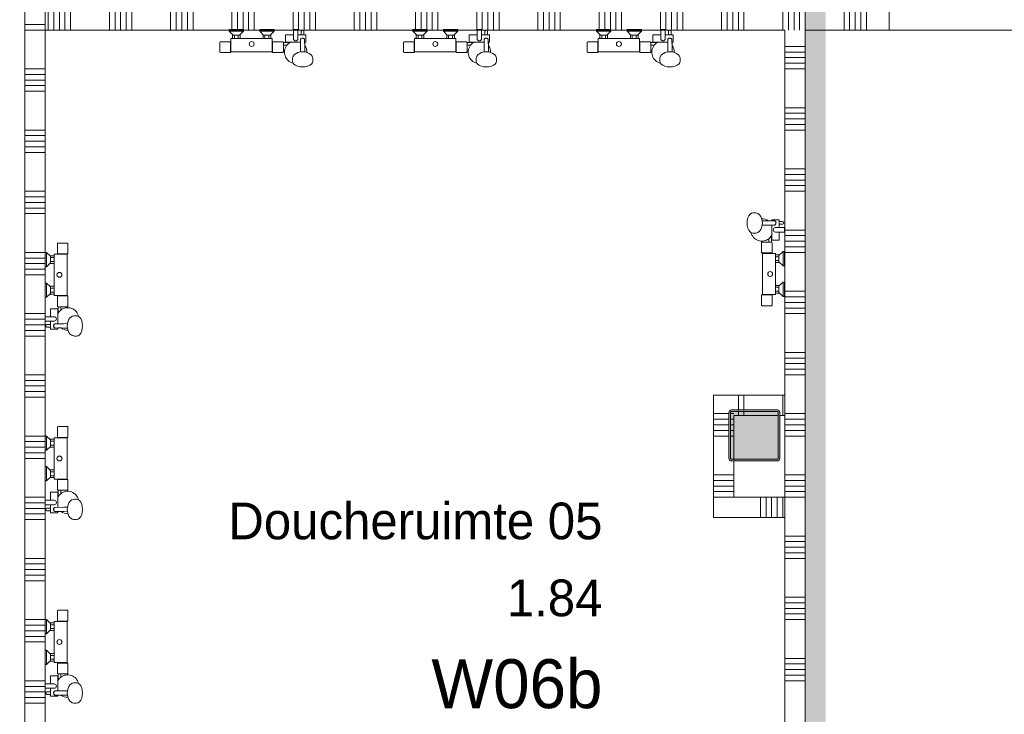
# Model space of a CAD drawing. Header units: millimetres. Extents: x -850 to 154668, y -25041 to 71030.
# Tile 39 of 211: x 45760 to 50585, y 16036 to 19441. Entities that reach past the tile are written whole.
import ezdxf
from ezdxf.enums import TextEntityAlignment as Align

# ---------------------------------------------------------------- set-up
doc = ezdxf.new("R2010")
doc.units = ezdxf.units.MM
doc.header["$MEASUREMENT"] = 0
for name, color, linetype in [('Info Wandafwerking aanduiding', 7, 'Continuous'), ('Info Wandafwerking aanduiding Doorsnede-arcering', 7, 'Continuous'), ('New_22 NC Binnenwanden', 7, 'Continuous'), ('New_22 NC Binnenwanden Deuren', 7, 'Continuous'), ('New_22 NC Binnenwanden Doorsnede-arcering', 7, 'Continuous'), ('New_74 Sanitair', 7, 'Continuous'), ('New_Z Ruimtefuncties', 7, 'Continuous'), ('New_Z Ruimtefuncties Zone omranding', 7, 'Continuous'), ('New_Z Ruimtefuncties Zone tekst', 7, 'Continuous'), ('S-COLS-____-OTLN.RVT S', 7, 'Continuous'), ('S-COLS-____-OTLN.RVT S 2D arcering', 7, 'Continuous')]:
    doc.layers.add(name, color=color, linetype=linetype)
doc.styles.add('GENERATED_STYLE_1', font='txt')
doc.styles.add('GENERATED_STYLE_2', font='txt')

# ---------------------------------------------------------------- blocks, each defined once
blk = doc.blocks.new('Douche armatuur 22')
at = {"layer": 'New_74 Sanitair', "color": 1, "linetype": 'Continuous', "lineweight": 0}
for p, q in [((-40, 0), (-110, 0)), ((-110, 0), (-110, -7)), ((-40, -7), (-40, 0)), ((110, 0), (40, 0)), ((40, 0), (40, -7)), ((110, -7), (110, 0)), ((-110, -7), (-91, -27)), ((-110, -7), (-40, -7)), ((-94, -44), (-101, -44)), ((-101, -44), (-101, -61)), ((-91, -27), (-94, -27)), ((-94, -27), (-94, -44)), ((-94, -44), (-56, -44)), ((-91, -27), (-59, -27)), ((-84.5, -27), (-84.5, -44)), ((-65.5, -27), (-65.5, -44)), ((-59, -27), (-40, -7)), ((-56, -27), (-59, -27)), ((-56, -44), (-56, -27)), ((56, -44), (-56, -44)), ((40, -7), (59, -27)), ((40, -7), (110, -7)), ((59, -27), (56, -27)), ((56, -27), (56, -44)), ((56, -44), (94, -44)), ((59, -27), (91, -27)), ((65.5, -27), (65.5, -44)), ((84.5, -27), (84.5, -44)), ((91, -27), (110, -7)), ((94, -27), (91, -27)), ((94, -44), (94, -27)), ((101, -44), (94, -44)), ((101, -61), (101, -44)), ((205, -26), (166, -26)), ((166, -26), (166, -62)), ((227, 0), (205, 0)), ((205, 0), (205, -26)), ((205, -26), (205, -44)), ((227, -26), (227, 0)), ((243.5, -26), (227, -26)), ((227, -44), (227, -26)), ((227, -44), (227, -26)), ((240, -48.8), (240.2, -47.2)), ((240.2, -47.2), (240.9, -45.7)), ((240.9, -45.7), (242.1, -44.3)), ((242.1, -44.3), (243.5, -43.3)), ((243.5, -9), (243.5, -26)), ((243.5, -26), (256.5, -26)), ((243.5, -43.3), (245, -42.8)), ((247.4, -41.6), (245, -42.8)), ((245, -42.8), (245.2, -42.7)), ((245, -42.8), (245, -42.8)), ((245.2, -42.7), (247, -42.5)), ((247, -42.5), (253, -42.5)), ((250, -41.2), (247.4, -41.6)), ((252.6, -41.6), (250, -41.2)), ((255, -42.8), (252.6, -41.6)), ((253, -42.5), (254.8, -42.7)), ((254.8, -42.7), (255, -42.8)), ((255, -42.8), (255, -42.8)), ((255, -42.8), (256.5, -43.3)), ((256.5, -26), (256.5, -9)), ((266, -26), (256.5, -26)), ((256.5, -43.3), (257.9, -44.3)), ((257.9, -44.3), (259.1, -45.7)), ((259.1, -45.7), (259.8, -47.2)), ((259.8, -47.2), (260, -48.8)), ((266, -62), (266, -26)), ((-156, -63.1), (-156, -108.9)), ((-103, -60.1), (-153, -60.1)), ((-103, -61), (-103, -60.1)), ((-101, -61), (-103, -61)), ((-103, -61), (-103, -107)), ((-101, -107), (-101, -61)), ((103, -61), (101, -61)), ((101, -61), (101, -107.2)), ((153, -60.1), (103, -60.1)), ((103, -60.1), (103, -61)), ((103, -107), (103, -61)), ((156, -63.5), (156, -63.1)), ((187.3, -63.5), (156, -63.5)), ((156, -76.5), (156, -63.5)), ((156, -108.9), (156, -76.5)), ((156, -76.5), (172.7, -76.5)), ((166, -62), (190, -62)), ((190, -62), (239.8, -62)), ((239, -109.3), (239.5, -91.1)), ((239.5, -91.1), (240, -48.8)), ((260.5, -91.1), (260, -48.8)), ((260.3, -77.9), (260.2, -62)), ((260.2, -62), (266, -62)), ((261, -109.3), (260.5, -91.1)), ((-153, -111.9), (-103, -111.9)), ((-103, -111.9), (-103, -107)), ((-103, -107), (-101, -107)), ((-101, -107), (-101, -107.2)), ((-101, -107.2), (-101, -107.8)), ((-101, -107.8), (-101, -108)), ((-101, -108), (101, -108)), ((101, -107.2), (101, -107)), ((101, -107), (103, -107)), ((101, -107.8), (101, -107.2)), ((101, -108), (101, -107.8)), ((103, -107), (103, -111.9)), ((103, -111.9), (153, -111.9)), ((200.5, -140.4), (200, -143.6)), ((200, -143.6), (200, -154.2)), ((202.2, -133), (200.5, -140.4)), ((203.6, -130.3), (202.2, -133)), ((208.4, -123.6), (203.6, -130.3)), ((210.5, -121.8), (208.4, -123.6)), ((217.8, -116.4), (210.5, -121.8)), ((227.2, -112.2), (217.8, -116.4)), ((232.4, -110.8), (227.2, -112.2)), ((240.9, -108.8), (232.4, -110.8)), ((250, -108.1), (240.9, -108.8)), ((259.1, -108.8), (250, -108.1)), ((267.6, -110.8), (259.1, -108.8)), ((267.6, -110.8), (271, -111.7)), ((272.8, -112.2), (271, -111.7)), ((282.2, -116.4), (272.8, -112.2)), ((289.5, -121.8), (282.2, -116.4)), ((291.6, -123.6), (289.5, -121.8)), ((296.4, -130.3), (291.6, -123.6)), ((297.8, -133), (296.4, -130.3)), ((299.5, -140.4), (297.8, -133)), ((300, -143.6), (299.5, -140.4)), ((300, -154.2), (300, -143.6)), ((200, -154.2), (201.7, -161.6)), ((201.7, -161.6), (203.4, -164)), ((203.4, -164), (206.7, -168.5)), ((206.7, -168.5), (214.6, -174.5)), ((214.6, -174.5), (225, -179)), ((225, -179), (237.1, -181.9)), ((237.1, -181.9), (250, -182.9)), ((250, -182.9), (262.9, -181.9)), ((262.9, -181.9), (275, -179)), ((275, -179), (285.4, -174.5)), ((285.4, -174.5), (293.3, -168.5)), ((293.3, -168.5), (298.3, -161.6)), ((298.3, -161.6), (300, -154.2))]:
    blk.add_line(p, q, dxfattribs=at)
blk.add_circle((0, -70), 12, dxfattribs=at)
for centre, radius, start, end in [((216, -44), 11, 180, 0), ((250, -9), 6.5, 0, 180), ((-153, -63.1), 3, 90, 180), ((153, -63.1), 3, 0, 90), ((216, -110.5), 55, 141.8869, 256.7735), ((216, -110.5), 55, 121.3994, 141.8869), ((216, -110.5), 55, 118.2578, 121.3994), ((216.2, -110.3), 54.8, 358.5584, 36.3009), ((-153, -108.9), 3, 180, 270), ((153, -108.9), 3, 270, 0)]:
    blk.add_arc(centre, radius, start, end, dxfattribs=at)
blk = doc.blocks.new('*X375')
at = {"layer": 'New_22 NC Binnenwanden Doorsnede-arcering', "color": 254, "linetype": 'Continuous', "lineweight": 0, "true_color": 0xe9ebeb}
for p, q in [((49160, 17100), (49216.1, 17100)), ((49216.1, 17100), (49259.9, 17100))]:
    blk.add_line(p, q, dxfattribs=at)
blk = doc.blocks.new('*X376')
at = {"layer": 'New_22 NC Binnenwanden Doorsnede-arcering', "color": 254, "linetype": 'Continuous', "lineweight": 0, "true_color": 0xe9ebeb}
for p, q in [((49160, 17482.3), (49216.1, 17482.3)), ((49216.1, 17482.3), (49235, 17482.3)), ((49160, 17454.9), (49216.1, 17454.9)), ((49160, 17427.4), (49216.1, 17427.4)), ((49216.1, 17454.9), (49235, 17454.9)), ((49216.1, 17427.4), (49235, 17427.4)), ((49160, 17400), (49216.1, 17400)), ((49216.1, 17400), (49235, 17400)), ((49160, 17209.7), (49216.1, 17209.7)), ((49160, 17182.3), (49216.1, 17182.3)), ((49216.1, 17209.7), (49260, 17209.7)), ((49216.1, 17182.3), (49260, 17182.3)), ((49160, 17154.9), (49216.1, 17154.9)), ((49216.1, 17154.9), (49260, 17154.9)), ((49160, 17127.4), (49216.1, 17127.4)), ((49216.1, 17127.4), (49260, 17127.4))]:
    blk.add_line(p, q, dxfattribs=at)
blk = doc.blocks.new('*X377')
at = {"layer": 'New_22 NC Binnenwanden Doorsnede-arcering', "color": 254, "linetype": 'Continuous', "lineweight": 0, "true_color": 0xe9ebeb}
for p, q in [((49243, 17482.3), (49260, 17482.3)), ((49243, 17454.9), (49260, 17454.9)), ((49243, 17427.4), (49260, 17427.4)), ((49243, 17400), (49260, 17400))]:
    blk.add_line(p, q, dxfattribs=at)
blk = doc.blocks.new('*X378')
at = {"layer": 'New_22 NC Binnenwanden Doorsnede-arcering', "color": 254, "linetype": 'Continuous', "lineweight": 0, "true_color": 0xe9ebeb}
for p, q in [((49160, 17509.7), (49216.1, 17509.7)), ((49216.1, 17509.7), (49235.3, 17509.7))]:
    blk.add_line(p, q, dxfattribs=at)
blk = doc.blocks.new('*X379')
at = {"layer": 'New_22 NC Binnenwanden Doorsnede-arcering', "color": 254, "linetype": 'Continuous', "lineweight": 0, "true_color": 0xe9ebeb}
blk.add_line((49243.3, 17509.7), (49250.3, 17509.7), dxfattribs=at)
blk = doc.blocks.new('*X381')
at = {"layer": 'New_22 NC Binnenwanden Doorsnede-arcering', "color": 254, "linetype": 'Continuous', "lineweight": 0, "true_color": 0xe9ebeb}
blk.add_line((49250.3, 17509.7), (49260, 17509.7), dxfattribs=at)
blk = doc.blocks.new('*X382')
at = {"layer": 'New_22 NC Binnenwanden Doorsnede-arcering', "color": 254, "linetype": 'Continuous', "lineweight": 0, "true_color": 0xe9ebeb}
blk.add_line((49259.9, 17100), (49260, 17100), dxfattribs=at)
blk = doc.blocks.new('Wall_61_2', base_point=(49260, 17500))
at = {"layer": 'New_22 NC Binnenwanden', "color": 8, "linetype": 'Continuous', "lineweight": 0, "true_color": 0x778488, "flags": 128}
for points in [[(49160, 17600), (49160, 17000.1)], [(49160, 17600), (49260, 17600)], [(49260, 17283), (49260, 17500)], [(49260, 17100.1), (49260, 17275)], [(49160, 17000.1), (49260, 17000.1)]]:
    blk.add_lwpolyline(points, dxfattribs=at)
at = {"layer": 'New_22 NC Binnenwanden', "color": 8, "lineweight": 0, "true_color": 0x778488}
for name in ['*X378', '*X376', '*X377', '*X379', '*X381', '*X375', '*X382']:
    blk.add_blockref(name, (0, 0), dxfattribs=at)
blk = doc.blocks.new('*X1369')
at = {"layer": 'New_22 NC Binnenwanden Doorsnede-arcering', "color": 254, "linetype": 'Continuous', "lineweight": 0, "true_color": 0xe9ebeb}
for p, q in [((49282.3, 17517), (49282.3, 17500)), ((49309.7, 17517), (49309.7, 17500))]:
    blk.add_line(p, q, dxfattribs=at)
blk = doc.blocks.new('*X1370')
at = {"layer": 'New_22 NC Binnenwanden Doorsnede-arcering', "color": 254, "linetype": 'Continuous', "lineweight": 0, "true_color": 0xe9ebeb}
for p, q in [((49282.3, 17600), (49282.3, 17525)), ((49309.7, 17600), (49309.7, 17525)), ((49500, 17600), (49500, 17500))]:
    blk.add_line(p, q, dxfattribs=at)
blk = doc.blocks.new('Wall_209_2', base_point=(49260, 17500))
at = {"layer": 'New_22 NC Binnenwanden', "color": 8, "linetype": 'Continuous', "lineweight": 0, "true_color": 0x778488, "flags": 128}
for points in [[(49510, 17600), (49260, 17600)], [(49510, 17500), (49510, 17600)], [(49260, 17500), (49477, 17500)], [(49485, 17500), (49510, 17500)]]:
    blk.add_lwpolyline(points, dxfattribs=at)
at = {"layer": 'New_22 NC Binnenwanden', "color": 8, "lineweight": 0, "true_color": 0x778488}
for name in ['*X1370', '*X1369']:
    blk.add_blockref(name, (0, 0), dxfattribs=at)
blk = doc.blocks.new('*X1372')
at = {"layer": 'New_22 NC Binnenwanden Doorsnede-arcering', "color": 254, "linetype": 'Continuous', "lineweight": 0, "true_color": 0xe9ebeb}
for p, q in [((49390.3, 17000.1), (49390.3, 17100.1)), ((49417.7, 17000.1), (49417.7, 17100.1)), ((49445.1, 17000.1), (49445.1, 17100.1)), ((49472.6, 17000.1), (49472.6, 17100.1)), ((49500, 17000.1), (49500, 17100.1))]:
    blk.add_line(p, q, dxfattribs=at)
blk = doc.blocks.new('Wall_210_2', base_point=(49260, 17100.1))
at = {"layer": 'New_22 NC Binnenwanden', "color": 8, "linetype": 'Continuous', "lineweight": 0, "true_color": 0x778488, "flags": 128}
for points in [[(49510, 17100.1), (49260, 17100.1)], [(49510, 17100.1), (49510, 17000.1)], [(49260, 17000.1), (49510, 17000.1)]]:
    blk.add_lwpolyline(points, dxfattribs=at)
at = {"layer": 'New_22 NC Binnenwanden', "color": 8, "lineweight": 0, "true_color": 0x778488}
blk.add_blockref('*X1372', (0, 0), dxfattribs=at)
blk = doc.blocks.new('*X1378')
at = {"layer": 'New_22 NC Binnenwanden Doorsnede-arcering', "color": 254, "linetype": 'Continuous', "lineweight": 0, "true_color": 0xe9ebeb}
for p, q in [((49510, 19309.7), (49572.7, 19309.7)), ((49572.7, 19309.7), (49610, 19309.7)), ((49510, 19282.3), (49572.7, 19282.3)), ((49510, 19254.9), (49572.7, 19254.9)), ((49572.7, 19282.3), (49610, 19282.3)), ((49572.7, 19254.9), (49610, 19254.9)), ((49510, 19227.4), (49572.7, 19227.4)), ((49572.7, 19227.4), (49610, 19227.4)), ((49510, 19200), (49572.7, 19200)), ((49572.7, 19200), (49610, 19200)), ((49510, 19009.7), (49572.7, 19009.7)), ((49510, 18982.3), (49572.7, 18982.3)), ((49572.7, 19009.7), (49610, 19009.7)), ((49572.7, 18982.3), (49610, 18982.3)), ((49510, 18954.9), (49572.7, 18954.9)), ((49510, 18927.4), (49572.7, 18927.4)), ((49572.7, 18954.9), (49610, 18954.9)), ((49572.7, 18927.4), (49610, 18927.4)), ((49510, 18900), (49572.7, 18900)), ((49572.7, 18900), (49610, 18900)), ((49510, 18709.7), (49572.7, 18709.7)), ((49510, 18682.3), (49572.7, 18682.3)), ((49572.7, 18709.7), (49610, 18709.7)), ((49572.7, 18682.3), (49610, 18682.3)), ((49510, 18654.9), (49572.7, 18654.9)), ((49510, 18627.4), (49572.7, 18627.4)), ((49572.7, 18654.9), (49610, 18654.9)), ((49572.7, 18627.4), (49610, 18627.4)), ((49510, 18600), (49572.7, 18600)), ((49572.7, 18600), (49610, 18600)), ((49510, 18409.7), (49572.7, 18409.7)), ((49572.7, 18409.7), (49610, 18409.7)), ((49510, 18382.3), (49572.7, 18382.3)), ((49510, 18354.9), (49572.7, 18354.9)), ((49572.7, 18382.3), (49610, 18382.3)), ((49572.7, 18354.9), (49610, 18354.9)), ((49510, 18327.4), (49572.7, 18327.4)), ((49510, 18300), (49572.7, 18300)), ((49572.7, 18327.4), (49610, 18327.4)), ((49572.7, 18300), (49610, 18300)), ((49510, 18109.7), (49572.7, 18109.7)), ((49572.7, 18109.7), (49610, 18109.7)), ((49510, 18082.3), (49572.7, 18082.3)), ((49510, 18054.9), (49572.7, 18054.9)), ((49572.7, 18082.3), (49610, 18082.3)), ((49572.7, 18054.9), (49610, 18054.9)), ((49510, 18027.4), (49572.7, 18027.4)), ((49510, 18000), (49572.7, 18000)), ((49572.7, 18027.4), (49610, 18027.4)), ((49572.7, 18000), (49610, 18000)), ((49510, 17809.7), (49572.7, 17809.7)), ((49572.7, 17809.7), (49610, 17809.7)), ((49510, 17782.3), (49572.7, 17782.3)), ((49572.7, 17782.3), (49610, 17782.3)), ((49510, 17754.9), (49572.7, 17754.9)), ((49510, 17727.4), (49572.7, 17727.4)), ((49572.7, 17754.9), (49610, 17754.9)), ((49572.7, 17727.4), (49610, 17727.4)), ((49510, 17700), (49572.7, 17700)), ((49572.7, 17700), (49610, 17700)), ((49510, 17509.7), (49572.7, 17509.7)), ((49510, 17482.3), (49572.7, 17482.3)), ((49572.7, 17509.7), (49610, 17509.7)), ((49572.7, 17482.3), (49610, 17482.3)), ((49510, 17454.9), (49572.7, 17454.9)), ((49510, 17427.4), (49572.7, 17427.4)), ((49572.7, 17454.9), (49610, 17454.9)), ((49572.7, 17427.4), (49610, 17427.4)), ((49510, 17400), (49572.7, 17400)), ((49572.7, 17400), (49610, 17400)), ((49510, 17209.7), (49572.7, 17209.7)), ((49510, 17182.3), (49572.7, 17182.3)), ((49572.7, 17209.7), (49610, 17209.7)), ((49572.7, 17182.3), (49610, 17182.3)), ((49510, 17154.9), (49572.7, 17154.9)), ((49572.7, 17154.9), (49610, 17154.9)), ((49510, 17127.4), (49572.7, 17127.4)), ((49510, 17100), (49572.7, 17100)), ((49572.7, 17127.4), (49610, 17127.4)), ((49572.7, 17100), (49610, 17100)), ((49510, 16909.7), (49572.7, 16909.7)), ((49572.7, 16909.7), (49610, 16909.7)), ((49510, 16882.3), (49572.7, 16882.3)), ((49510, 16854.9), (49572.7, 16854.9)), ((49572.7, 16882.3), (49610, 16882.3)), ((49572.7, 16854.9), (49610, 16854.9)), ((49510, 16827.4), (49572.7, 16827.4)), ((49510, 16800), (49572.7, 16800)), ((49572.7, 16827.4), (49610, 16827.4)), ((49572.7, 16800), (49610, 16800)), ((49510, 16609.7), (49572.7, 16609.7)), ((49572.7, 16609.7), (49610, 16609.7)), ((49510, 16582.3), (49572.7, 16582.3)), ((49510, 16554.9), (49572.7, 16554.9)), ((49572.7, 16582.3), (49610, 16582.3)), ((49572.7, 16554.9), (49610, 16554.9)), ((49510, 16527.4), (49572.7, 16527.4)), ((49572.7, 16527.4), (49610, 16527.4)), ((49510, 16500), (49572.7, 16500)), ((49572.7, 16500), (49610, 16500)), ((49510, 16309.7), (49572.7, 16309.7)), ((49572.7, 16309.7), (49610, 16309.7)), ((49510, 16282.3), (49572.7, 16282.3)), ((49572.7, 16282.3), (49610, 16282.3)), ((49510, 16254.9), (49572.7, 16254.9)), ((49510, 16227.4), (49572.7, 16227.4)), ((49572.7, 16254.9), (49610, 16254.9)), ((49572.7, 16227.4), (49610, 16227.4)), ((49510, 16200), (49572.7, 16200)), ((49572.7, 16200), (49610, 16200))]:
    blk.add_line(p, q, dxfattribs=at)
blk = doc.blocks.new('Wall_212_2', base_point=(49610, 7694.7))
at = {"layer": 'New_22 NC Binnenwanden', "color": 8, "linetype": 'Continuous', "lineweight": 0, "true_color": 0x778488, "flags": 128}
for points in [[(49510, 19390), (49510, 7694.7)], [(49610, 7694.7), (49610, 19390)]]:
    blk.add_lwpolyline(points, dxfattribs=at)
at = {"layer": 'New_22 NC Binnenwanden', "color": 8, "lineweight": 0, "true_color": 0x778488}
blk.add_blockref('*X1378', (0, 0), dxfattribs=at)
blk = doc.blocks.new('Wall_359_2', base_point=(49610.3, 8145.1))
at = {"layer": 'Info Wandafwerking aanduiding Doorsnede-arcering', "linetype": 'Continuous', "lineweight": 0}
blk.add_hatch(color=1, dxfattribs=at).paths.add_polyline_path([(49710.3, 8245.1), (49710, 23215), (49610, 23215), (49610.3, 8245.1)])
blk = doc.blocks.new('Column 284[124]_2', base_point=(0.5, 3))
at = {"layer": 'S-COLS-____-OTLN.RVT S 2D arcering', "linetype": 'Continuous', "lineweight": 0, "true_color": 0x778488}
h = blk.add_hatch(color=8, dxfattribs=at)
h.paths.add_polyline_path([(49235.5, 17291), (49236.5, 17286), (49239.3, 17281.8), (49243.5, 17278.9), (49248.5, 17278), (49472.5, 17278), (49477.5, 17278.9), (49481.7, 17281.8), (49484.5, 17286), (49485.5, 17291), (49485.5, 17515), (49484.5, 17519.9), (49481.7, 17524.1), (49477.5, 17527), (49472.5, 17528), (49248.5, 17528), (49243.5, 17527), (49239.3, 17524.1), (49236.5, 17519.9), (49235.5, 17515)])
h.paths.add_polyline_path([(49472.5, 17286), (49248.5, 17286), (49246.6, 17286.3), (49245, 17287.4), (49243.9, 17289), (49243.5, 17291), (49243.5, 17515), (49243.9, 17516.9), (49245, 17518.5), (49246.6, 17519.6), (49248.5, 17520), (49472.5, 17520), (49474.4, 17519.6), (49476.1, 17518.5), (49477.1, 17516.9), (49477.5, 17515), (49477.5, 17291), (49477.1, 17289), (49476.1, 17287.4), (49474.4, 17286.3)], flags=0)
blk.add_hatch(color=8, dxfattribs=at).paths.add_polyline_path([(49472.5, 17520), (49248.5, 17520), (49246.6, 17519.6), (49245, 17518.5), (49243.9, 17516.9), (49243.5, 17515), (49243.5, 17291), (49243.9, 17289), (49245, 17287.4), (49246.6, 17286.3), (49248.5, 17286), (49472.5, 17286), (49474.4, 17286.3), (49476.1, 17287.4), (49477.1, 17289), (49477.5, 17291), (49477.5, 17515), (49477.1, 17516.9), (49476.1, 17518.5), (49474.4, 17519.6)])
at = {"layer": 'S-COLS-____-OTLN.RVT S', "color": 1, "linetype": 'Continuous', "lineweight": 0}
for p, q in [((49236.5, 17519.9), (49235.5, 17515)), ((49239.3, 17524.1), (49236.5, 17519.9)), ((49243.5, 17527), (49239.3, 17524.1)), ((49248.5, 17528), (49243.5, 17527)), ((49243.5, 17515), (49243.9, 17516.9)), ((49243.9, 17516.9), (49245, 17518.5)), ((49245, 17518.5), (49246.6, 17519.6)), ((49246.6, 17519.6), (49248.5, 17520)), ((49472.5, 17528), (49248.5, 17528)), ((49248.5, 17520), (49472.5, 17520)), ((49477.5, 17527), (49472.5, 17528)), ((49472.5, 17520), (49474.4, 17519.6)), ((49474.4, 17519.6), (49476.1, 17518.5)), ((49476.1, 17518.5), (49477.1, 17516.9)), ((49477.1, 17516.9), (49477.5, 17515)), ((49481.7, 17524.1), (49477.5, 17527)), ((49484.5, 17519.9), (49481.7, 17524.1)), ((49485.5, 17515), (49484.5, 17519.9)), ((49235.5, 17515), (49235.5, 17291)), ((49243.5, 17291), (49243.5, 17515)), ((49477.5, 17515), (49477.5, 17291)), ((49485.5, 17291), (49485.5, 17515)), ((49235.5, 17291), (49236.5, 17286)), ((49236.5, 17286), (49239.3, 17281.8)), ((49239.3, 17281.8), (49243.5, 17278.9)), ((49243.9, 17289), (49243.5, 17291)), ((49243.5, 17278.9), (49248.5, 17278)), ((49245, 17287.4), (49243.9, 17289)), ((49246.6, 17286.3), (49245, 17287.4)), ((49248.5, 17286), (49246.6, 17286.3)), ((49472.5, 17286), (49248.5, 17286)), ((49248.5, 17278), (49472.5, 17278)), ((49474.4, 17286.3), (49472.5, 17286)), ((49472.5, 17278), (49477.5, 17278.9)), ((49476.1, 17287.4), (49474.4, 17286.3)), ((49477.1, 17289), (49476.1, 17287.4)), ((49477.5, 17291), (49477.1, 17289)), ((49477.5, 17278.9), (49481.7, 17281.8)), ((49481.7, 17281.8), (49484.5, 17286)), ((49484.5, 17286), (49485.5, 17291))]:
    blk.add_line(p, q, dxfattribs=at)
blk = doc.blocks.new('*X2554')
at = {"layer": 'New_22 NC Binnenwanden Doorsnede-arcering', "color": 254, "linetype": 'Continuous', "lineweight": 0, "true_color": 0xe9ebeb}
for p, q in [((49800, 19490), (49800, 19390)), ((49827.4, 19490), (49827.4, 19390)), ((49854.9, 19490), (49854.9, 19390)), ((49882.3, 19490), (49882.3, 19390)), ((49909.7, 19490), (49909.7, 19390))]:
    blk.add_line(p, q, dxfattribs=at)
blk = doc.blocks.new('*X2555')
at = {"layer": 'New_22 NC Binnenwanden Doorsnede-arcering', "color": 254, "linetype": 'Continuous', "lineweight": 0, "true_color": 0xe9ebeb}
for p, q in [((51082.3, 19490), (51082.3, 19390)), ((51109.7, 19490), (51109.7, 19390)), ((51300, 19490), (51300, 19390)), ((51327.4, 19490), (51327.4, 19390)), ((51354.9, 19490), (51354.9, 19390)), ((51382.3, 19490), (51382.3, 19390)), ((51409.7, 19490), (51409.7, 19390))]:
    blk.add_line(p, q, dxfattribs=at)
blk = doc.blocks.new('D1 22')
at = {"layer": 'New_22 NC Binnenwanden Deuren', "color": 1, "linetype": 'Continuous', "lineweight": 0}
for q in [(-481.8, 267.6), (-517, 0)]:
    blk.add_line((517, 0), q, dxfattribs=at)
at = {"layer": 'New_22 NC Binnenwanden Deuren', "color": 7, "linetype": 'Continuous', "lineweight": 0}
for p, q in [((-517, -25), (-517, -125)), ((-517, -25), (-517, -125)), ((517, -25), (517, -125)), ((517, -25), (517, -125))]:
    blk.add_line(p, q, dxfattribs=at)
at = {"layer": 'New_22 NC Binnenwanden Deuren', "color": 1, "linetype": 'Continuous', "lineweight": 0}
blk.add_arc((517, 0), 1034, 165, 180, dxfattribs=at)
blk = doc.blocks.new('Wall_503_2', base_point=(51510, 19390))
at = {"layer": 'New_22 NC Binnenwanden', "color": 8, "linetype": 'Continuous', "lineweight": 0, "true_color": 0x778488}
for p, q in [((50021.3, 19490), (50021.3, 19390)), ((51055.3, 19490), (51055.3, 19390))]:
    blk.add_line(p, q, dxfattribs=at)
at = {"layer": 'New_22 NC Binnenwanden', "color": 8, "linetype": 'Continuous', "lineweight": 0, "true_color": 0x778488, "flags": 128}
for points in [[(50021.3, 19490), (49610, 19490)], [(49610, 19390), (49610, 19490)], [(51410, 19490), (51055.3, 19490)], [(51410, 19390), (51410, 19490)], [(49610, 19390), (50021.3, 19390)], [(51055.3, 19390), (51410, 19390)]]:
    blk.add_lwpolyline(points, dxfattribs=at)
at = {"layer": 'New_22 NC Binnenwanden', "color": 8, "lineweight": 0, "true_color": 0x778488}
for name in ['*X2554', '*X2555']:
    blk.add_blockref(name, (0, 0), dxfattribs=at)
at = {"layer": 'New_22 NC Binnenwanden Deuren', "color": 1, "linetype": 'Continuous', "lineweight": 0, "zscale": 1000}
blk.add_blockref('D1 22', (50538.3, 19515), dxfattribs=at)
blk = doc.blocks.new('*X2817')
at = {"layer": 'New_22 NC Binnenwanden Doorsnede-arcering', "color": 254, "linetype": 'Continuous', "lineweight": 0, "true_color": 0xe9ebeb}
for p, q in [((45900, 19490), (45900, 19390)), ((45927.4, 19490), (45927.4, 19390)), ((45954.9, 19490), (45954.9, 19390)), ((45982.3, 19490), (45982.3, 19390)), ((46009.7, 19490), (46009.7, 19390)), ((46200, 19490), (46200, 19390)), ((46227.4, 19490), (46227.4, 19390)), ((46254.9, 19490), (46254.9, 19390)), ((46282.3, 19490), (46282.3, 19390)), ((46309.7, 19490), (46309.7, 19390)), ((46500, 19490), (46500, 19390)), ((46527.4, 19490), (46527.4, 19390)), ((46554.9, 19490), (46554.9, 19390)), ((46582.3, 19490), (46582.3, 19390)), ((46609.7, 19490), (46609.7, 19390)), ((46800, 19490), (46800, 19390)), ((46827.4, 19490), (46827.4, 19390)), ((46854.9, 19490), (46854.9, 19390)), ((46882.3, 19490), (46882.3, 19390)), ((46909.7, 19490), (46909.7, 19390)), ((47100, 19490), (47100, 19390)), ((47127.4, 19490), (47127.4, 19390)), ((47154.9, 19490), (47154.9, 19390)), ((47182.3, 19490), (47182.3, 19390)), ((47209.7, 19490), (47209.7, 19390)), ((47400, 19490), (47400, 19390)), ((47427.4, 19490), (47427.4, 19390)), ((47454.9, 19490), (47454.9, 19390)), ((47482.3, 19490), (47482.3, 19390)), ((47509.7, 19490), (47509.7, 19390)), ((47700, 19490), (47700, 19390)), ((47727.4, 19490), (47727.4, 19390)), ((47754.9, 19490), (47754.9, 19390)), ((47782.3, 19490), (47782.3, 19390)), ((47809.7, 19490), (47809.7, 19390)), ((48000, 19490), (48000, 19390)), ((48027.4, 19490), (48027.4, 19390)), ((48054.9, 19490), (48054.9, 19390)), ((48082.3, 19490), (48082.3, 19390)), ((48109.7, 19490), (48109.7, 19390)), ((48300, 19490), (48300, 19390)), ((48327.4, 19490), (48327.4, 19390)), ((48354.9, 19490), (48354.9, 19390)), ((48382.3, 19490), (48382.3, 19390)), ((48409.7, 19490), (48409.7, 19390)), ((48600, 19490), (48600, 19390)), ((48627.4, 19490), (48627.4, 19390)), ((48654.9, 19490), (48654.9, 19390)), ((48682.3, 19490), (48682.3, 19390)), ((48709.7, 19490), (48709.7, 19390)), ((48900, 19490), (48900, 19390)), ((48927.4, 19490), (48927.4, 19390)), ((48954.9, 19490), (48954.9, 19390)), ((48982.3, 19490), (48982.3, 19390)), ((49009.7, 19490), (49009.7, 19390)), ((49200, 19490), (49200, 19390)), ((49227.4, 19490), (49227.4, 19390)), ((49254.9, 19490), (49254.9, 19390)), ((49282.3, 19490), (49282.3, 19390)), ((49309.7, 19490), (49309.7, 19390)), ((49500, 19490), (49500, 19390))]:
    blk.add_line(p, q, dxfattribs=at)
blk = doc.blocks.new('*X2818')
at = {"layer": 'New_22 NC Binnenwanden Doorsnede-arcering', "color": 254, "linetype": 'Continuous', "lineweight": 0, "true_color": 0xe9ebeb}
for p, q in [((49527.4, 19490), (49527.4, 19407.4)), ((49554.9, 19490), (49554.9, 19434.9)), ((49582.3, 19490), (49582.3, 19462.3)), ((49609.7, 19490), (49609.7, 19489.7))]:
    blk.add_line(p, q, dxfattribs=at)
blk = doc.blocks.new('*X2819')
at = {"layer": 'New_22 NC Binnenwanden Doorsnede-arcering', "color": 254, "linetype": 'Continuous', "lineweight": 0, "true_color": 0xe9ebeb}
for p, q in [((49582.3, 19462.3), (49582.3, 19390)), ((49609.7, 19489.7), (49609.7, 19390)), ((49527.4, 19407.4), (49527.4, 19390)), ((49554.9, 19434.9), (49554.9, 19390))]:
    blk.add_line(p, q, dxfattribs=at)
blk = doc.blocks.new('Wall_569_2', base_point=(49610, 19390))
at = {"layer": 'New_22 NC Binnenwanden', "color": 8, "linetype": 'Continuous', "lineweight": 0, "true_color": 0x778488, "flags": 128}
for points in [[(49610, 19490), (45785.3, 19490)], [(45785.3, 19390), (45785.3, 19490)], [(49610, 19490), (49610, 19390)], [(45785.3, 19390), (49510, 19390)]]:
    blk.add_lwpolyline(points, dxfattribs=at)
at = {"layer": 'New_22 NC Binnenwanden', "color": 8, "lineweight": 0, "true_color": 0x778488}
for name in ['*X2817', '*X2818', '*X2819']:
    blk.add_blockref(name, (0, 0), dxfattribs=at)
blk = doc.blocks.new('*X2828')
at = {"layer": 'New_22 NC Binnenwanden Doorsnede-arcering', "color": 254, "linetype": 'Continuous', "lineweight": 0, "true_color": 0xe9ebeb}
for p, q in [((45885, 19417.7), (45785, 19417.7)), ((45885, 19390.3), (45785, 19390.3)), ((45885, 19200), (45785, 19200)), ((45885, 19172.6), (45785, 19172.6)), ((45885, 19145.2), (45785, 19145.2)), ((45885, 19117.7), (45785, 19117.7)), ((45885, 19090.3), (45785, 19090.3)), ((45885, 18900), (45785, 18900)), ((45885, 18872.6), (45785, 18872.6)), ((45885, 18845.2), (45785, 18845.2)), ((45885, 18817.7), (45785, 18817.7)), ((45885, 18790.3), (45785, 18790.3)), ((45885, 18600), (45785, 18600)), ((45885, 18572.6), (45785, 18572.6)), ((45885, 18545.2), (45785, 18545.2)), ((45885, 18517.7), (45785, 18517.7)), ((45885, 18490.3), (45785, 18490.3)), ((45885, 18300), (45785, 18300)), ((45885, 18272.6), (45785, 18272.6)), ((45885, 18245.2), (45785, 18245.2)), ((45885, 18217.7), (45785, 18217.7)), ((45885, 18190.3), (45785, 18190.3)), ((45885, 18000), (45785, 18000)), ((45885, 17972.6), (45785, 17972.6)), ((45885, 17945.2), (45785, 17945.2)), ((45885, 17917.7), (45785, 17917.7)), ((45885, 17890.3), (45785, 17890.3)), ((45885, 17700), (45785, 17700)), ((45885, 17672.6), (45785, 17672.6)), ((45885, 17645.2), (45785, 17645.2)), ((45885, 17617.7), (45785, 17617.7)), ((45885, 17590.3), (45785, 17590.3)), ((45885, 17400), (45785, 17400)), ((45885, 17372.6), (45785, 17372.6)), ((45885, 17345.2), (45785, 17345.2)), ((45885, 17317.7), (45785, 17317.7)), ((45885, 17290.3), (45785, 17290.3)), ((45885, 17100), (45785, 17100)), ((45885, 17072.6), (45785, 17072.6)), ((45885, 17045.2), (45785, 17045.2)), ((45885, 17017.7), (45785, 17017.7)), ((45885, 16990.3), (45785, 16990.3)), ((45885, 16800), (45785, 16800)), ((45885, 16772.6), (45785, 16772.6)), ((45885, 16745.2), (45785, 16745.2)), ((45885, 16717.7), (45785, 16717.7)), ((45885, 16690.3), (45785, 16690.3)), ((45885, 16500), (45785, 16500)), ((45885, 16472.6), (45785, 16472.6)), ((45885, 16445.2), (45785, 16445.2)), ((45885, 16417.7), (45785, 16417.7)), ((45885, 16390.3), (45785, 16390.3)), ((45885, 16200), (45785, 16200)), ((45885, 16172.6), (45785, 16172.6)), ((45885, 16145.2), (45785, 16145.2)), ((45885, 16117.7), (45785, 16117.7)), ((45885, 16090.3), (45785, 16090.3))]:
    blk.add_line(p, q, dxfattribs=at)
blk = doc.blocks.new('Wall_571_2', base_point=(45785, 6420))
at = {"layer": 'New_22 NC Binnenwanden', "color": 8, "linetype": 'Continuous', "lineweight": 0, "true_color": 0x778488, "flags": 128}
for points in [[(45785, 19871), (45785, 11834)], [(45885, 15290.2), (45885, 19871)]]:
    blk.add_lwpolyline(points, dxfattribs=at)
at = {"layer": 'New_22 NC Binnenwanden', "color": 8, "lineweight": 0, "true_color": 0x778488}
blk.add_blockref('*X2828', (0, 0), dxfattribs=at)
blk = doc.blocks.new('Doucheruimte 05_1.84_38_2', base_point=(47678.8, 16549.1))
at = {"layer": 'New_Z Ruimtefuncties Zone tekst', "color": 2, "lineweight": 0}
for tag, height, style, p in [('DUMMY_938', 180, 'GENERATED_STYLE_1', (48616, 17114.8)), ('ROOM_NAME', 180, 'GENERATED_STYLE_1', (48616, 17073.7)), ('ROOM_NUMBER', 180, 'GENERATED_STYLE_1', (48616, 16696.5)), ('DUMMY_939', 180, 'GENERATED_STYLE_1', (48616, 16737.7)), ('stWallCovering', 240, 'GENERATED_STYLE_2', (48616, 16305.7))]:
    blk.add_attdef(tag, text='', height=height, dxfattribs=dict(at, style=style)).set_placement(p, align=Align.TOP_RIGHT)
at = {"layer": 'New_Z Ruimtefuncties Zone tekst', "color": 2, "lineweight": 0, "style": 'GENERATED_STYLE_2'}
blk.add_attdef('DUMMY_940', text='', height=240, dxfattribs=at).set_placement((46741.6, 16360.5), align=Align.TOP_LEFT)

msp = doc.modelspace()

# ---------------------------------------------------------------- linework, layer by layer
at = {"layer": 'New_Z Ruimtefuncties Zone omranding', "color": 41, "linetype": 'Continuous', "lineweight": 0, "true_color": 0xffeeaa, "flags": 128}
msp.add_lwpolyline([(44274.1, 21290), (44275.2, 6520), (45081.2, 6520), (45081.2, 6510), (45131.6, 6510), (45131.6, 6520), (45785, 6520), (45785, 21290)], close=True, dxfattribs=at)
at = {"layer": 'New_Z Ruimtefuncties Zone omranding', "color": 122, "linetype": 'Continuous', "lineweight": 0, "true_color": 0x03c7b0, "flags": 128}
msp.add_lwpolyline([(45885, 15290), (49510.3, 15290), (49510.3, 17000.1), (49160, 17000.1), (49160, 17600), (49510.3, 17600), (49510.3, 19390), (45885, 19390)], close=True, dxfattribs=at)
at = {"layer": 'New_Z Ruimtefuncties Zone omranding', "color": 41, "linetype": 'Continuous', "lineweight": 0, "true_color": 0xffeeaa, "flags": 128}
msp.add_lwpolyline([(49610, 19390), (49610.3, 8145.1), (50710, 8145.1), (50710, 4430), (51910, 4430), (51910, 8145.1), (53420.1, 8145.1), (53418.3, 10981.1), (52487.8, 10981.5), (52487.8, 10980.9, -0.409378), (51417.6, 12097.7), (51418.3, 19390)], format="xyb", close=True, dxfattribs=at)

# ---------------------------------------------------------------- block references
at = {"layer": 'Info Wandafwerking aanduiding', "color": 1, "lineweight": 0}
msp.add_blockref('Wall_359_2', (49610.3, 8145.1), dxfattribs=at)
at = {"layer": 'New_22 NC Binnenwanden', "color": 8, "lineweight": 0, "true_color": 0x778488}
for name, p in [('Wall_571_2', (45785, 6420)), ('Wall_503_2', (51510, 19390)), ('Wall_569_2', (49610, 19390)), ('Wall_212_2', (49610, 7694.7)), ('Wall_61_2', (49260, 17500)), ('Wall_209_2', (49260, 17500)), ('Wall_210_2', (49260, 17100.1))]:
    msp.add_blockref(name, p, dxfattribs=at)
at = {"layer": 'New_74 Sanitair', "color": 1, "linetype": 'Continuous', "lineweight": 0, "zscale": 1000}
for p in [(46896.8, 19392.2), (47796.8, 19392.2), (48696.8, 19392.2)]:
    msp.add_blockref('Douche armatuur 22', p, dxfattribs=at)
at = {"layer": 'New_74 Sanitair', "color": 1, "linetype": 'Continuous', "lineweight": 0, "xscale": -1, "zscale": 1000}
for p, rotation in [((49508, 18194.5), 270), ((45885, 18190), 90), ((45885, 17290), 90), ((45885, 16390), 90)]:
    msp.add_blockref('Douche armatuur 22', p, dxfattribs=dict(at, rotation=rotation))
at = {"layer": 'New_Z Ruimtefuncties', "color": 2, "linetype": 'Continuous', "lineweight": 0}
msp.add_blockref('Doucheruimte 05_1.84_38_2', (47678.8, 16549.1), dxfattribs=at).add_auto_attribs({'ROOM_NAME': 'Doucheruimte 05', 'ROOM_NUMBER': '1.84', 'stWallCovering': 'W06b'})
at = {"layer": 'S-COLS-____-OTLN.RVT S', "color": 1, "linetype": 'Continuous', "lineweight": 0}
msp.add_blockref('Column 284[124]_2', (0.5, 3), dxfattribs=at)

doc.saveas('drawing.dxf')
